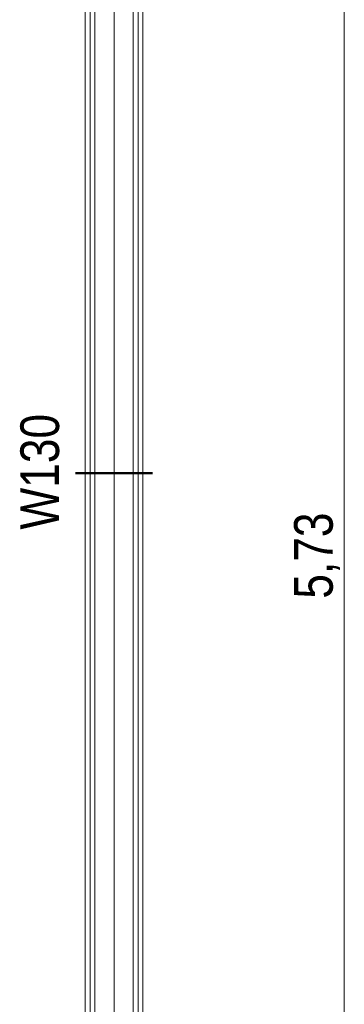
# Model space of a CAD drawing. Extents: x -620 to 3480, y 62 to 1107.
# Tile 192 of 244: x -169 to -153, y 906 to 958. Entities that reach past the tile are written whole.
import ezdxf
from ezdxf.lldxf.tags import DXFTag

# ---------------------------------------------------------------- set-up
doc = ezdxf.new("R2010")
doc.units = 0
doc.layers.get('0').update_dxf_attribs({"lineweight": 35})
for name, color, linetype, lineweight, true_color in [('00 -Bauelemente -Dämmung innen', 7, 'Continuous', 9, 0xff7fe6), ('00 -Bauelemente -Gipskarton', 7, 'Continuous', 9, 0xff7fe6), ('30 -34 Innenwände- 2 nichttragend', 7, 'Continuous', 18, 0xff7fe6), ('70 -76 Bemaßung- 2 Allgemein', 9, 'Continuous', 5, 0x808080)]:
    doc.layers.add(name, color=color, linetype=linetype, lineweight=lineweight, true_color=true_color)
doc.layers.add('70 -71 Achsen- 1 Gebäudeachsen', color=7, linetype='STRICHPUNKT2-A06G9GKV8I', lineweight=18)
doc.layers.add('70 -75 Raumstempel- 3 Wandstempel', color=7, linetype='Continuous', lineweight=50)
doc.styles.get("Standard").update_dxf_attribs({"font": 'ARIALN.TTF'})
tags = doc.linetypes.add('STRICHPUNKT2-A06G9GKV8I', pattern=[12.7, 6.35, -3.175, 0, -3.175]).pattern_tags.tags
tags[10:11] = [DXFTag(74, 4), DXFTag(75, 0), DXFTag(340, '0'), DXFTag(46, 0.0), DXFTag(50, 0.0), DXFTag(44, 0.0), DXFTag(45, 0.0)]
tags[8:9] = [DXFTag(74, 4), DXFTag(75, 0), DXFTag(340, '0'), DXFTag(46, 0.0), DXFTag(50, 0.0), DXFTag(44, 0.0), DXFTag(45, 0.0)]
tags[6:7] = [DXFTag(74, 4), DXFTag(75, 0), DXFTag(340, '0'), DXFTag(46, 0.0), DXFTag(50, 0.0), DXFTag(44, 0.0), DXFTag(45, 0.0)]
tags[4:5] = [DXFTag(74, 4), DXFTag(75, 0), DXFTag(340, '0'), DXFTag(46, 0.0), DXFTag(50, 0.0), DXFTag(44, 0.0), DXFTag(45, 0.0)]

# ---------------------------------------------------------------- blocks, each defined once
blk = doc.blocks.new('Referenz-A06G9GKX8I')
at = {"layer": '00 -Bauelemente -Dämmung innen', "color": 0, "linetype": 'Continuous', "ltscale": 0.13}
for p, q in [((-165.513, 986.957), (-165.513, 871.857)), ((-163.513, 986.957), (-163.513, 871.857))]:
    blk.add_line(p, q, dxfattribs=at)
at = {"layer": '00 -Bauelemente -Gipskarton', "color": 0, "linetype": 'Continuous', "ltscale": 0.13}
for p, q in [((-166.013, 986.957), (-166.013, 872.357)), ((-165.763, 986.957), (-165.763, 872.107)), ((-165.513, 986.957), (-165.513, 871.857)), ((-163.513, 986.957), (-163.513, 871.857)), ((-163.263, 986.957), (-163.263, 872.107)), ((-163.013, 986.957), (-163.013, 872.357))]:
    blk.add_line(p, q, dxfattribs=at)
at = {"layer": '30 -34 Innenwände- 2 nichttragend', "color": 0, "linetype": 'Continuous', "ltscale": 0.18}
for p, q in [((-166.013, 986.957), (-166.013, 872.357)), ((-163.013, 986.957), (-163.013, 872.357))]:
    blk.add_line(p, q, dxfattribs=at)
at = {"layer": '70 -71 Achsen- 1 Gebäudeachsen', "color": 0, "linetype": 'STRICHPUNKT2-A06G9GKV8I', "ltscale": 0.18}
blk.add_line((-164.513, 1075.897), (-164.513, 76.457), dxfattribs=at)
at = {"layer": '70 -75 Raumstempel- 3 Wandstempel', "color": 0, "linetype": 'Continuous', "ltscale": 0.5}
blk.add_line((-166.513, 934.057), (-162.513, 934.057), dxfattribs=at)
at = {"layer": '70 -76 Bemaßung- 2 Allgemein', "color": 0, "linetype": 'Continuous', "ltscale": 0.13}
blk.add_line((-152.513, 873.418), (-152.513, 985.897), dxfattribs=at)
at = {"layer": '70 -75 Raumstempel- 3 Wandstempel', "color": 0, "linetype": 'Continuous', "ltscale": 0.5, "insert": (-169.392, 931.115), "char_height": 2.01377, "attachment_point": 1, "rotation": 90}
blk.add_mtext('{\\fArial Narrow;W130}', dxfattribs=at)
at = {"layer": '70 -76 Bemaßung- 2 Allgemein', "color": 0, "linetype": 'Continuous', "ltscale": 0.13, "insert": (-155.129, 927.513), "char_height": 2.01377, "attachment_point": 1, "rotation": 90}
blk.add_mtext('{\\fArial Narrow;5,73}', dxfattribs=at)

msp = doc.modelspace()

# ---------------------------------------------------------------- block references
at = {"color": 8, "lineweight": 25, "ltscale": 0.25, "true_color": 0x808080}
msp.add_blockref('Referenz-A06G9GKX8I', (0, 0), dxfattribs=at)

doc.saveas('drawing.dxf')
